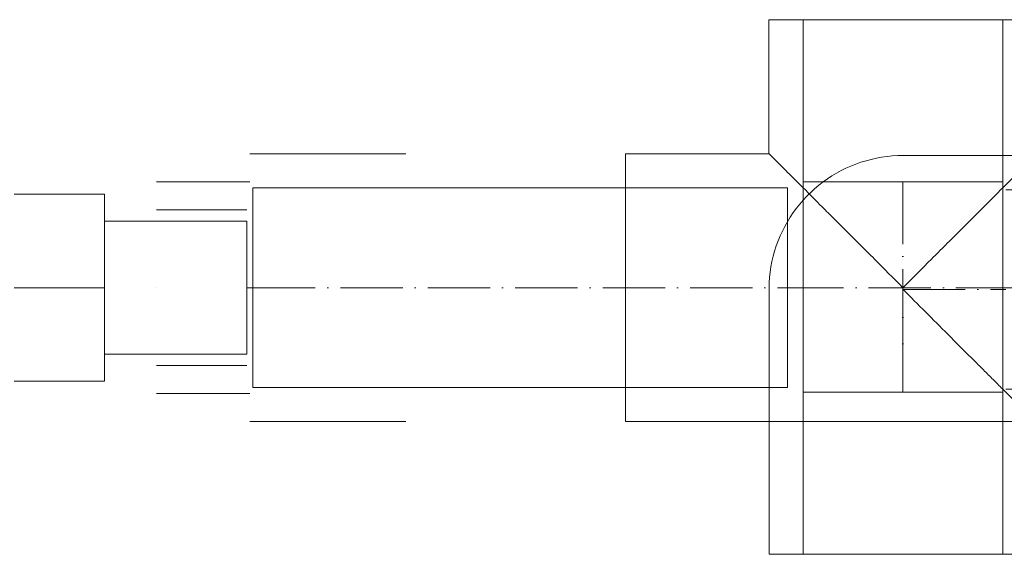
# Model space of a CAD drawing. Header units: metres. Extents: x -54598 to 1827199, y -329446 to -256744.
# Tile 204 of 256: x 149274 to 149906, y -268625 to -268281. Entities that reach past the tile are written whole.
import ezdxf

# ---------------------------------------------------------------- set-up
doc = ezdxf.new("R2010")
doc.units = ezdxf.units.M
doc.linetypes.add('ADSK_Осевая', pattern=[14, 10, -2, 0, -2])
for name, color, linetype, lineweight in [('M-EQPM', 7, 'Continuous', 20), ('P-PIPE', 7, 'Continuous', 20), ('P-PIPE-CNTR', 7, 'ADSK_Осевая', 20)]:
    doc.layers.add(name, color=color, linetype=linetype, lineweight=lineweight)

# ---------------------------------------------------------------- blocks, each defined once
blk = doc.blocks.new('Reflex_Fillset - Reflex _Fillset_-543101-Разрез 4')
at = {"layer": 'M-EQPM', "color": 150}
for p, q in [((1230.33, 1115.29), (1215.83, 1115.29)), ((1230.33, 1115.29), (1230.33, 1100.29)), ((1253.13, 1110.94), (1230.33, 1110.94)), ((1230.33, 1089.64), (1230.33, 1110.94)), ((1230.33, 1110.94), (1230.33, 1089.64)), ((1253.13, 1110.94), (1253.13, 1089.64)), ((1253.13, 1089.64), (1253.13, 1110.94)), ((1215.83, 1100.29), (1230.33, 1100.29)), ((1230.33, 1100.29), (1215.83, 1100.29)), ((1230.33, 1100.29), (1230.33, 1085.29)), ((1230.33, 1089.64), (1253.13, 1089.64)), ((1230.33, 1085.29), (1215.83, 1085.29))]:
    blk.add_line(p, q, dxfattribs=at)
blk = doc.blocks.new('ADSK_Полипропилен_Муфта переходная - Переходной-675098-Разрез 4')
at = {"layer": 'P-PIPE', "color": 150}
for p, q in [((1987.17, 1121.79), (1962.17, 1121.79)), ((1962.17, 1117.29), (1947.17, 1117.29)), ((1987.17, 1116.29), (1962.67, 1116.29)), ((1961.67, 1112.79), (1947.17, 1112.79)), ((1947.17, 1100.29), (1947.17, 1100.29)), ((1947.17, 1100.29), (1947.17, 1100.29)), ((1947.17, 1100.29), (1947.17, 1100.29)), ((1947.17, 1100.29), (1947.17, 1100.29)), ((1961.67, 1100.29), (1961.67, 1100.29)), ((1961.67, 1100.29), (1961.67, 1100.29)), ((1962.17, 1100.29), (1962.17, 1100.29)), ((1962.17, 1100.29), (1962.17, 1100.29)), ((1962.17, 1100.29), (1962.17, 1100.29)), ((1962.17, 1100.29), (1962.17, 1100.29)), ((1962.67, 1100.29), (1962.67, 1100.29)), ((1962.67, 1100.29), (1962.67, 1100.29)), ((1987.17, 1100.29), (1987.17, 1100.29)), ((1987.17, 1100.29), (1987.17, 1100.29)), ((1987.17, 1100.29), (1987.17, 1100.29)), ((1987.17, 1100.29), (1987.17, 1100.29)), ((1947.17, 1087.79), (1961.67, 1087.79)), ((1962.67, 1084.29), (1987.17, 1084.29)), ((1947.17, 1083.29), (1962.17, 1083.29)), ((1962.17, 1078.79), (1987.17, 1078.79))]:
    blk.add_line(p, q, dxfattribs=at)
blk = doc.blocks.new('ADSK_Полипропилен_Тройник - Универсальный-675123-Разрез 4')
at = {"layer": 'P-PIPE', "color": 150}
for p, q in [((2191.9, 1143.29), (2191.9, 1121.79)), ((2234.9, 1143.29), (2191.9, 1143.29)), ((2191.9, 1143.29), (2234.9, 1143.29)), ((2197.4, 1143.29), (2197.4, 1117.29)), ((2213.4, 1143.29), (2197.4, 1143.29)), ((2197.4, 1143.29), (2213.4, 1143.29)), ((2229.4, 1143.29), (2213.4, 1143.29)), ((2213.4, 1143.29), (2229.4, 1143.29)), ((2229.4, 1117.29), (2229.4, 1143.29)), ((2234.9, 1121.79), (2234.9, 1143.29)), ((2191.9, 1121.79), (2168.9, 1121.79)), ((2168.9, 1121.79), (2168.9, 1078.79)), ((2168.9, 1078.79), (2168.9, 1121.79)), ((2257.9, 1121.79), (2234.9, 1121.79)), ((2257.9, 1078.79), (2257.9, 1121.79)), ((2257.9, 1121.79), (2257.9, 1078.79)), ((2213.4, 1117.29), (2213.4, 1117.29)), ((2213.4, 1117.29), (2213.4, 1117.29)), ((2191.9, 1116.29), (2168.9, 1116.29)), ((2168.9, 1084.29), (2168.9, 1116.29)), ((2168.9, 1116.29), (2168.9, 1084.29)), ((2194.9, 1116.29), (2191.9, 1116.29)), ((2194.9, 1111.96), (2194.9, 1116.29)), ((2194.9, 1116.29), (2194.9, 1111.96)), ((2257.9, 1116.29), (2231.9, 1116.29)), ((2231.9, 1116.29), (2231.9, 1084.29)), ((2231.9, 1084.29), (2231.9, 1116.29)), ((2257.9, 1116.29), (2257.9, 1084.29)), ((2257.9, 1084.29), (2257.9, 1116.29)), ((2194.9, 1111.96), (2194.9, 1084.29)), ((2194.9, 1084.29), (2194.9, 1111.96)), ((2168.9, 1084.29), (2194.9, 1084.29)), ((2231.9, 1084.29), (2257.9, 1084.29)), ((2168.9, 1078.79), (2194.9, 1078.79)), ((2194.9, 1078.79), (2231.9, 1078.79)), ((2231.9, 1078.79), (2257.9, 1078.79))]:
    blk.add_line(p, q, dxfattribs=at)
for points in [[(2191.9, 1121.79), (2191.9, 1121.78), (2192.15, 1121.55), (2193.22, 1120.47), (2194.29, 1119.42), (2194.9, 1118.79)], [(2194.9, 1118.79), (2194.29, 1119.42), (2193.22, 1120.47), (2192.15, 1121.55), (2191.9, 1121.78), (2191.9, 1121.79)], [(2231.9, 1118.79), (2232.51, 1119.42), (2233.58, 1120.47), (2234.65, 1121.55), (2234.9, 1121.78), (2234.9, 1121.79)], [(2234.9, 1121.79), (2234.9, 1121.78), (2234.65, 1121.55), (2233.58, 1120.47), (2232.51, 1119.42), (2231.9, 1118.79)], [(2194.9, 1118.79), (2195.13, 1118.56), (2195.62, 1118.08), (2196.13, 1117.56), (2196.4, 1117.29)], [(2196.4, 1117.29), (2196.13, 1117.56), (2195.62, 1118.08), (2195.13, 1118.56), (2194.9, 1118.79)], [(2230.4, 1117.29), (2230.67, 1117.56), (2231.18, 1118.08), (2231.67, 1118.56), (2231.9, 1118.79)], [(2231.9, 1118.79), (2231.67, 1118.56), (2231.18, 1118.08), (2230.67, 1117.56), (2230.4, 1117.29)]]:
    blk.add_open_spline(points, degree=3, dxfattribs=at)
for points in [[(2196.4, 1117.29), (2197.57, 1116.17), (2199.43, 1114.26), (2201.84, 1111.85), (2203.27, 1110.43), (2204.35, 1109.34), (2205.45, 1108.24), (2206.94, 1106.76), (2209.57, 1104.13), (2211.86, 1101.81), (2213.4, 1100.29)], [(2213.4, 1100.29), (2211.86, 1101.81), (2209.57, 1104.13), (2206.94, 1106.76), (2205.45, 1108.24), (2204.35, 1109.34), (2203.27, 1110.43), (2201.84, 1111.85), (2199.43, 1114.26), (2197.57, 1116.17), (2196.4, 1117.29)], [(2213.4, 1100.29), (2214.94, 1101.81), (2217.23, 1104.13), (2219.86, 1106.76), (2221.35, 1108.24), (2222.45, 1109.34), (2223.53, 1110.43), (2224.96, 1111.85), (2227.37, 1114.26), (2229.23, 1116.17), (2230.4, 1117.29)], [(2230.4, 1117.29), (2229.23, 1116.17), (2227.37, 1114.26), (2224.96, 1111.85), (2223.53, 1110.43), (2222.45, 1109.34), (2221.35, 1108.24), (2219.86, 1106.76), (2217.23, 1104.13), (2214.94, 1101.81), (2213.4, 1100.29)]]:
    blk.add_open_spline(points, degree=3, knots=[0, 0, 0, 0, 0.25, 0.375, 0.4375, 0.5, 0.5625, 0.625, 0.75, 1, 1, 1, 1], dxfattribs=at)
blk = doc.blocks.new('ADSK_Полипропилен_Отвод - Универсальный-V4-Разрез 4')
at = {"layer": 'P-PIPE'}
for p, q in [((1400.91, 1121.5), (1358.41, 1121.5)), ((1400.91, 1121.5), (1400.91, 1078.5)), ((1400.91, 1078.5), (1400.91, 1121.5)), ((1400.91, 1116), (1374.91, 1116)), ((1336.91, 1100), (1336.91, 1057.5)), ((1374.91, 1100), (1374.91, 1100)), ((1374.91, 1100), (1374.91, 1100)), ((1400.91, 1100), (1400.91, 1100)), ((1400.91, 1100), (1400.91, 1100)), ((1374.91, 1084), (1400.91, 1084)), ((1342.41, 1083.5), (1342.41, 1057.5)), ((1358.41, 1083.5), (1358.41, 1083.5)), ((1358.41, 1083.5), (1358.41, 1083.5)), ((1374.41, 1057.5), (1374.41, 1083.5)), ((1379.91, 1057.5), (1379.91, 1078.5)), ((1379.91, 1078.5), (1400.91, 1078.5)), ((1379.91, 1057.5), (1336.91, 1057.5)), ((1336.91, 1057.5), (1379.91, 1057.5)), ((1358.41, 1057.5), (1358.41, 1057.5)), ((1358.41, 1057.5), (1358.41, 1057.5))]:
    blk.add_line(p, q, dxfattribs=at)
at = {"layer": 'P-PIPE', "flags": 128}
blk.add_lwpolyline([(1358.41, 1121.5), (1357.55, 1121.48), (1356.69, 1121.43), (1355.84, 1121.35), (1354.98, 1121.23), (1354.14, 1121.07), (1353.3, 1120.88), (1352.47, 1120.66), (1351.65, 1120.41), (1350.84, 1120.12), (1350.04, 1119.8), (1349.25, 1119.45), (1348.48, 1119.07), (1347.73, 1118.66), (1346.99, 1118.22), (1346.27, 1117.74), (1345.57, 1117.25), (1344.89, 1116.72), (1344.23, 1116.16), (1343.6, 1115.58), (1342.99, 1114.98), (1342.4, 1114.35), (1341.84, 1113.7), (1341.3, 1113.03), (1340.8, 1112.33), (1340.32, 1111.62), (1339.87, 1110.88), (1339.45, 1110.13), (1339.06, 1109.37), (1338.7, 1108.59), (1338.37, 1107.79), (1338.07, 1106.98), (1337.81, 1106.16), (1337.58, 1105.34), (1337.38, 1104.5), (1337.22, 1103.65), (1337.09, 1102.8), (1337, 1101.95), (1336.94, 1101.09), (1336.91, 1100.23), (1336.91, 1100)], dxfattribs=at)
at = {"layer": 'P-PIPE'}
for points, knots in [([(1358.41, 1100), (1359.61, 1098.79), (1362.03, 1096.38), (1365.01, 1093.4), (1367.33, 1091.07), (1369.04, 1089.37), (1370.42, 1087.99), (1371.5, 1086.91), (1372.29, 1086.12), (1373.06, 1085.35), (1373.8, 1084.6), (1374.53, 1083.88), (1375.22, 1083.19), (1375.89, 1082.53), (1376.52, 1081.89), (1377.11, 1081.3), (1377.65, 1080.76), (1378.15, 1080.26), (1378.75, 1079.66), (1379.35, 1079.05), (1379.8, 1078.63), (1379.91, 1078.51), (1379.91, 1078.5)], [0, 0, 0, 0, 0.125, 0.25, 0.3125, 0.375, 0.4375, 0.46875, 0.5, 0.53125, 0.5625, 0.59375, 0.625, 0.65625, 0.6875, 0.71875, 0.75, 0.78125, 0.8125, 0.875, 0.9375, 1, 1, 1, 1]), ([(1379.91, 1078.5), (1379.91, 1078.51), (1379.8, 1078.63), (1379.35, 1079.05), (1378.75, 1079.66), (1378.15, 1080.26), (1377.65, 1080.76), (1377.11, 1081.3), (1376.52, 1081.89), (1375.89, 1082.53), (1375.22, 1083.19), (1374.53, 1083.88), (1373.8, 1084.6), (1373.06, 1085.35), (1372.29, 1086.12), (1371.5, 1086.91), (1370.42, 1087.99), (1369.04, 1089.37), (1367.33, 1091.07), (1365.01, 1093.4), (1362.03, 1096.38), (1359.61, 1098.79), (1358.41, 1100)], [0, 0, 0, 0, 0.0625, 0.125, 0.1875, 0.21875, 0.25, 0.28125, 0.3125, 0.34375, 0.375, 0.40625, 0.4375, 0.46875, 0.5, 0.53125, 0.5625, 0.625, 0.6875, 0.75, 0.875, 1, 1, 1, 1])]:
    blk.add_open_spline(points, degree=3, knots=knots, dxfattribs=at)
blk = doc.blocks.new('fasdfds')
at = {"layer": 'P-PIPE', "color": 150}
for p, q in [((292581.08, 95519.48), (292613.08, 95519.49)), ((292581.08, 95519.48), (292581.08, 95485.69)), ((292613.08, 95485.69), (292613.08, 95519.49)), ((292578.58, 95518.48), (292492.81, 95518.48)), ((292492.81, 95486.48), (292492.81, 95518.48)), ((292578.58, 95518.48), (292578.58, 95486.48)), ((292492.81, 95486.48), (292578.58, 95486.48)), ((292581.08, 95485.69), (292613.08, 95485.69))]:
    blk.add_line(p, q, dxfattribs=at)
at = {"layer": 'P-PIPE-CNTR', "color": 150}
for p, q in [((292597.08, 95519.48), (292597.08, 95485.69)), ((292597.08, 95519.48), (292597.08, 95485.69)), ((292597.08, 95519.48), (292597.08, 95502.48)), ((292491.81, 95502.48), (292492.81, 95502.48)), ((292492.81, 95502.48), (292578.58, 95502.48)), ((292492.81, 95502.48), (292578.58, 95502.48)), ((292615.58, 95502.48), (292578.58, 95502.48))]:
    blk.add_line(p, q, dxfattribs=at)
at = {"layer": 'P-PIPE-CNTR'}
for p, q in [((292597.08, 95502.19), (292613.58, 95502.19)), ((292597.08, 95485.69), (292597.08, 95502.19))]:
    blk.add_line(p, q, dxfattribs=at)
at = {"layer": 'M-EQPM', "color": 150}
blk.add_blockref('Reflex_Fillset - Reflex _Fillset_-543101-Разрез 4', (291238.68, 94402.19), dxfattribs=at)
at = {"layer": 'P-PIPE', "color": 150}
for name, p in [('ADSK_Полипропилен_Тройник - Универсальный-675123-Разрез 4', (290383.68, 94402.19)), ('ADSK_Полипропилен_Муфта переходная - Переходной-675098-Разрез 4', (290530.14, 94402.19))]:
    blk.add_blockref(name, p, dxfattribs=at)
at = {"layer": 'P-PIPE'}
blk.add_blockref('ADSK_Полипропилен_Отвод - Универсальный-V4-Разрез 4', (291238.68, 94402.19), dxfattribs=at)

msp = doc.modelspace()

# ---------------------------------------------------------------- block references
at = {"color": 5, "lineweight": 30, "xscale": 4, "yscale": 4, "zscale": 4}
msp.add_blockref('fasdfds', (-1020547.11, -650463.41), dxfattribs=at)

doc.saveas('drawing.dxf')
